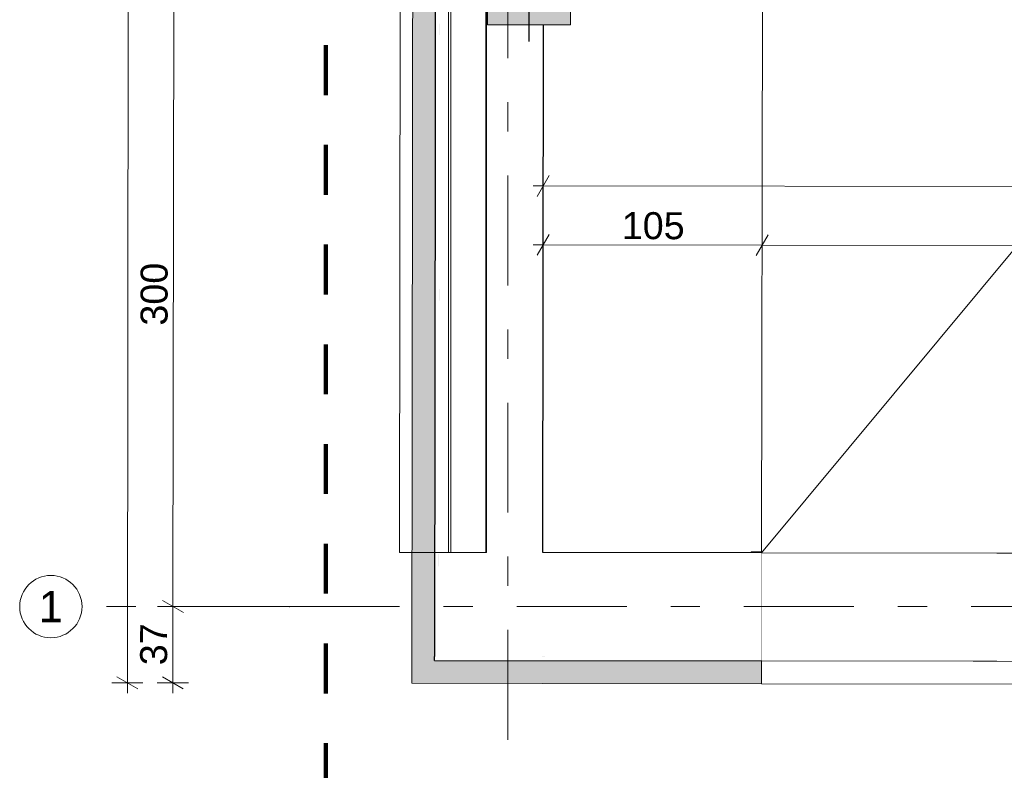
# Model space of a CAD drawing. Header units: centimetres. Extents: x -1436 to 1974, y -887 to 4352.
# Tile 2 of 105: x -193 to 281, y -45 to 316. Entities that reach past the tile are written whole.
import ezdxf
from ezdxf.enums import TextEntityAlignment as Align

# ---------------------------------------------------------------- set-up
doc = ezdxf.new("R2010")
doc.units = ezdxf.units.CM
doc.header["$MEASUREMENT"] = 0
for name, pattern in [('Przerywana', [48, 24, -24]), ('Przerywana podwójnie', [109.361107, 52.916665, -21.166666, 14.111111, -21.166666]), ('Wipeout_Contour', [100, 0, -100])]:
    doc.linetypes.add(name, pattern=pattern)
doc.layers.add('103-Z Zakres opracowania_Nr_pióra__255', color=7, linetype='Continuous', lineweight=140, true_color=0x00a400)
doc.layers.add('280-A Dachy Powłoki_Nr_pióra__92', color=7, linetype='Continuous', lineweight=20, true_color=0xdfdfdf)
for name, color, linetype in [('131-Z Drogi', 7, 'Continuous'), ('280-A Dachy Powłoki', 7, 'Continuous'), ('299-A Wymiary Opisy', 7, 'Continuous'), ('410-K Osie główne', 7, 'Continuous'), ('420-K Ściany', 7, 'Continuous'), ('440-K Słupy', 7, 'Continuous'), ('460 - Stropy', 7, 'Continuous'), ('Nowe_Drzwi Archicad', 7, 'Continuous')]:
    doc.layers.add(name, color=color, linetype=linetype)
for name, color, linetype, lineweight in [('131-Z Drogi_Nr_pióra__12', 7, 'Continuous', 13), ('299-A Wymiary Opisy_Nr_pióra__11', 7, 'Continuous', 0), ('410-K Osie główne_Nr_pióra__11', 7, 'Continuous', 0), ('410-K Osie główne_Nr_pióra__7', 7, 'Continuous', 20), ('420-K Ściany_Nr_pióra__12', 7, 'Continuous', 13), ('420-K Ściany_Nr_pióra__13', 7, 'Continuous', 25), ('420-K Ściany_Nr_pióra__23', 7, 'Continuous', 20), ('420-K Ściany_Nr_pióra__27', 7, 'Continuous', 20), ('440-K Słupy_Nr_pióra__20', 255, 'Continuous', 30), ('440-K Słupy_Nr_pióra__28', 7, 'Continuous', 20), ('460 - Stropy_Nr_pióra__12', 7, 'Continuous', 13), ('Nowe_Drzwi Archicad_Nr_pióra__135', 5, 'Continuous', 20)]:
    doc.layers.add(name, color=color, linetype=linetype, lineweight=lineweight)
doc.styles.add('STYL_AUTOMATYCZNY_1', font='arial.ttf')
doc.styles.add('STYL_AUTOMATYCZNY_2', font='arial.ttf')
doc.dimstyles.new('STYL_AUTOMATYCZNY__1', dxfattribs={"dimtxt": 13, "dimasz": 7.6, "dimexe": 0.18, "dimexo": 0.0625, "dimgap": 0, "dimtad": 1, "dimdec": 0, "dimzin": 0, "dimdsep": 46, "dimtxsty": 'STYL_AUTOMATYCZNY_1', "dimblk": 'ARROWHEAD_2', "dimblk1": 'ARROWHEAD_2', "dimblk2": 'ARROWHEAD_2', "dimcen": 0.09, "dimclrd": 7, "dimclre": 7, "dimclrt": 7, "dimadec": 0, "dimazin": 0, "dimtfac": 1, "dimtdec": 4, "dimtmove": 0, "dimatfit": 3, "dimfxl": 0, "dimtolj": 1, "dimtzin": 0, "dimarcsym": 0})

# ---------------------------------------------------------------- blocks, each defined once
blk = doc.blocks.new('Strop_1_1', base_point=(-767, -887.29))
at = {"layer": '131-Z Drogi_Nr_pióra__12', "color": 7, "linetype": 'Continuous', "lineweight": 13, "flags": 128}
blk.add_lwpolyline([(10.58, 3058.7), (654.77, 3058.7), (654.7, 2747.25), (1099.75, 2747.81), (1099.75, 2276.77), (655.29, 2276.77), (658.07, 59.1), (784.69, 58.94), (784.63, 6.89), (6.75, 7.87)], close=True, dxfattribs=at)
blk = doc.blocks.new('Strop_2_1', base_point=(6.75, 7.87))
at = {"layer": '460 - Stropy_Nr_pióra__12', "color": 7, "linetype": 'Continuous', "lineweight": 13, "flags": 128}
blk.add_lwpolyline([(6.75, 7.87), (658.57, 7.05), (655.73, 2276.77), (655.14, 2747.25), (654.75, 3058.7), (10.58, 3058.7)], close=True, dxfattribs=at)
blk = doc.blocks.new('Otwór_1_1')
at = {"layer": '420-K Ściany_Nr_pióra__12', "color": 7, "linetype": 'Continuous', "lineweight": 13, "flags": 128}
for points in [[(164.25, 59.72), (164.2, 19.72), (164.2, 19.67), (164.18, 9.67), (164.18, 7.67)], [(504.25, 59.29), (164.25, 59.72)], [(504.18, 7.24), (504.18, 9.24), (504.2, 19.24), (504.2, 19.29), (504.25, 59.29)], [(164.18, 7.67), (504.18, 7.24)]]:
    blk.add_lwpolyline(points, dxfattribs=at)
blk = doc.blocks.new('Otwór_3_1')
at = {"layer": '420-K Ściany_Nr_pióra__12', "color": 7, "linetype": 'Continuous', "lineweight": 13, "flags": 128}
for points in [[(164.25, 59.72), (164.17, -3.28)], [(504.17, -3.71), (504.25, 59.29)]]:
    blk.add_lwpolyline(points, dxfattribs=at)
at = {"layer": '420-K Ściany_Nr_pióra__23', "color": 7, "linetype": 'Continuous', "lineweight": 20, "flags": 128}
for points in [[(504.25, 59.29), (164.25, 59.72)], [(164.17, -3.28), (504.17, -3.71)]]:
    blk.add_lwpolyline(points, dxfattribs=at)
blk = doc.blocks.new('Ściana_2_1', base_point=(62.57, 3006.65))
at = {"layer": '420-K Ściany', "linetype": 'Continuous', "lineweight": 0, "true_color": 0x000000}
for points in [[(-4.13, 59.93), (58.87, 59.85), (59.19, 313.81), (32.2, 313.81), (32.2, 353.81), (59.24, 353.81), (59.56, 613.81), (32.2, 613.81), (32.2, 653.81), (59.61, 653.81), (59.94, 913.81), (32.2, 913.81), (32.2, 953.81), (59.99, 953.81), (60.31, 1210.81), (32.2, 1210.81), (32.2, 1250.81), (60.36, 1250.81), (60.69, 1513.81), (32.2, 1513.81), (32.2, 1553.81), (60.74, 1553.81), (61.07, 1813.81), (32.2, 1813.81), (32.2, 1853.81), (61.12, 1853.81), (61.45, 2113.81), (32.2, 2113.81), (32.2, 2153.81), (61.5, 2153.81), (61.82, 2413.81), (32.2, 2413.81), (32.2, 2453.81), (61.87, 2453.81), (62.2, 2716.81), (31.2, 2716.81), (31.2, 2756.81), (62.26, 2756.81), (62.57, 3006.65), (-0.43, 3006.65)], [(-4.21, -3.07), (58.87, 59.85), (-4.13, 59.93)], [(58.87, 59.85), (-4.21, -3.07), (58.79, -3.15)]]:
    blk.add_hatch(color=18, dxfattribs=at).paths.add_polyline_path(points)
at = {"layer": '420-K Ściany_Nr_pióra__27', "color": 7, "linetype": 'Continuous', "lineweight": 20, "flags": 128}
for points in [[(-0.35, 3069.65), (-4.21, -3.07)], [(58.87, 59.85), (59.19, 313.81)], [(-4.21, -3.07), (58.79, -3.15)]]:
    blk.add_lwpolyline(points, dxfattribs=at)
blk = doc.blocks.new('Drzwi garażowe_ segmentowe[1]_1')
at = {"layer": 'Nowe_Drzwi Archicad_Nr_pióra__135', "color": 5, "linetype": 'Continuous', "lineweight": 20}
for p, q in [((164.76, 469.72), (164.25, 59.73)), ((164.25, 59.73), (504.76, 469.29)), ((159.25, 59.72), (159.25, 60.22)), ((159.25, 60.22), (164.25, 60.22)), ((164.25, 59.72), (159.25, 59.72)), ((164.25, 59.72), (159.25, 59.72)), ((164.25, 59.72), (159.25, 59.72)), ((164.17, -3.28), (164.25, 59.72)), ((164.17, -3.28), (164.25, 59.72)), ((164.25, 60.22), (164.25, 59.72)), ((164.25, 59.72), (164.25, 59.73)), ((164.25, 59.73), (504.25, 59.3)), ((504.25, 59.29), (164.25, 59.72))]:
    blk.add_line(p, q, dxfattribs=at)
blk = doc.blocks.new('Ściana_3_1', base_point=(58.87, 59.85))
at = {"layer": '420-K Ściany', "linetype": 'Continuous', "lineweight": 0, "true_color": 0x000000}
blk.add_hatch(color=18, dxfattribs=at).paths.add_polyline_path([(58.79, -3.15), (164.17, -3.28), (164.25, 59.72), (58.87, 59.85)])
at = {"layer": '420-K Ściany_Nr_pióra__27', "color": 7, "linetype": 'Continuous', "lineweight": 20}
for q in [(159.25, 59.72), (160.25, 59.72)]:
    blk.add_line((164.25, 59.72), q, dxfattribs=at)
at = {"layer": '420-K Ściany_Nr_pióra__27', "color": 7, "linetype": 'Continuous', "lineweight": 20, "flags": 128}
for points in [[(164.25, 59.72), (58.87, 59.85)], [(58.79, -3.15), (164.17, -3.28)]]:
    blk.add_lwpolyline(points, dxfattribs=at)
at = {"layer": 'Nowe_Drzwi Archicad', "color": 5, "linetype": 'Continuous', "lineweight": 20}
blk.add_blockref('Drzwi garażowe_ segmentowe[1]_1', (0, 0), dxfattribs=at)
blk = doc.blocks.new('Ściana_12_1', base_point=(1172.52, 58.45))
at = {"color": 254, "linetype": 'Wipeout_Contour', "lineweight": 0, "ltscale": 36.183456}
blk.add_wipeout([(6.75, 9.87), (6.75, 7.87), (8.75, 9.86)], dxfattribs=at).dxf.layer = '420-K Ściany'
at = {"color": 254, "linetype": 'Wipeout_Contour', "lineweight": 0, "ltscale": 62.738898}
blk.add_wipeout([(8.77, 19.86), (8.75, 9.86), (18.77, 19.85)], dxfattribs=at).dxf.layer = '420-K Ściany'
at = {"color": 254, "linetype": 'Wipeout_Contour', "lineweight": 0, "ltscale": 82.783015}
blk.add_wipeout([(18.77, 19.9), (18.77, 19.85), (18.82, 19.9)], dxfattribs=at).dxf.layer = '420-K Ściany'
at = {"color": 254, "linetype": 'Wipeout_Contour', "lineweight": 0, "ltscale": 34.577672}
blk.add_wipeout([(8.75, 9.86), (6.75, 7.87), (8.75, 7.86)], dxfattribs=at).dxf.layer = '420-K Ściany'
at = {"color": 254, "linetype": 'Wipeout_Contour', "lineweight": 0, "ltscale": 174.550423}
blk.add_wipeout([(18.87, 59.9), (18.82, 19.9), (58.87, 59.85)], dxfattribs=at).dxf.layer = '420-K Ściany'
at = {"color": 254, "linetype": 'Wipeout_Contour', "lineweight": 0, "ltscale": 353.167563}
blk.add_wipeout([(8.75, 7.86), (164.18, 7.67), (164.18, 9.67), (8.75, 9.86)], dxfattribs=at).dxf.layer = '420-K Ściany'
at = {"color": 254, "linetype": 'Wipeout_Contour', "lineweight": 0, "ltscale": 60.776235}
blk.add_wipeout([(18.77, 19.85), (8.75, 9.86), (18.75, 9.85)], dxfattribs=at).dxf.layer = '420-K Ściany'
at = {"layer": '420-K Ściany_Nr_pióra__13', "color": 7, "linetype": 'Continuous', "lineweight": 25, "flags": 128}
blk.add_lwpolyline([(6.75, 7.87), (6.75, 9.87)], dxfattribs=at)
at = {"color": 254, "linetype": 'Wipeout_Contour', "lineweight": 0, "ltscale": 377.756126}
blk.add_wipeout([(18.75, 9.85), (164.18, 9.67), (164.2, 19.67), (18.77, 19.85)], dxfattribs=at).dxf.layer = '420-K Ściany'
at = {"layer": '420-K Ściany_Nr_pióra__13', "color": 7, "linetype": 'Continuous', "lineweight": 25, "flags": 128}
blk.add_lwpolyline([(6.75, 7.87), (164.18, 7.67)], dxfattribs=at)
at = {"color": 254, "linetype": 'Wipeout_Contour', "lineweight": 0, "ltscale": 81.370739}
blk.add_wipeout([(18.82, 19.9), (18.77, 19.85), (18.82, 19.85)], dxfattribs=at).dxf.layer = '420-K Ściany'
at = {"color": 254, "linetype": 'Wipeout_Contour', "lineweight": 0, "ltscale": 385.359058}
blk.add_wipeout([(18.82, 19.85), (164.2, 19.67), (164.2, 19.72), (18.82, 19.9)], dxfattribs=at).dxf.layer = '420-K Ściany'
at = {"color": 254, "linetype": 'Wipeout_Contour', "lineweight": 0, "ltscale": 172.395501}
blk.add_wipeout([(58.87, 59.85), (18.82, 19.9), (58.82, 19.85)], dxfattribs=at).dxf.layer = '420-K Ściany'
at = {"color": 254, "linetype": 'Wipeout_Contour', "lineweight": 0, "ltscale": 485.74069}
blk.add_wipeout([(58.82, 19.85), (164.2, 19.72), (164.25, 59.72), (58.87, 59.85)], dxfattribs=at).dxf.layer = '420-K Ściany'
at = {"layer": '420-K Ściany_Nr_pióra__13', "color": 7, "linetype": 'Continuous', "lineweight": 25, "flags": 128}
blk.add_lwpolyline([(164.25, 59.72), (58.87, 59.85)], dxfattribs=at)
blk = doc.blocks.new('Ściana_13_1', base_point=(58.87, 59.85))
at = {"color": 254, "linetype": 'Wipeout_Contour', "lineweight": 0, "ltscale": 6138.335975}
blk.add_wipeout([(6.75, 9.87), (8.75, 9.86), (12.58, 3056.7), (10.58, 3056.7)], dxfattribs=at).dxf.layer = '420-K Ściany'
at = {"color": 254, "linetype": 'Wipeout_Contour', "lineweight": 0, "ltscale": 6142.025808}
blk.add_wipeout([(8.77, 19.86), (18.77, 19.85), (22.57, 3046.7), (12.57, 3046.7)], dxfattribs=at).dxf.layer = '420-K Ściany'
at = {"layer": '420-K Ściany_Nr_pióra__13', "color": 7, "linetype": 'Continuous', "lineweight": 25, "flags": 128}
blk.add_lwpolyline([(10.58, 3058.7), (6.75, 9.87)], dxfattribs=at)
at = {"color": 254, "linetype": 'Wipeout_Contour', "lineweight": 0, "ltscale": 6148.220068}
blk.add_wipeout([(18.77, 19.9), (18.82, 19.9), (22.62, 3046.65), (22.57, 3046.65)], dxfattribs=at).dxf.layer = '420-K Ściany'
at = {"color": 254, "linetype": 'Wipeout_Contour', "lineweight": 0, "ltscale": 61418.732381}
blk.add_wipeout([(22.57, 3006.65), (18.87, 59.9), (58.87, 59.85), (59.19, 313.81), (32.2, 313.81), (32.2, 353.81), (59.24, 353.81), (59.56, 613.81), (32.2, 613.81), (32.2, 653.81), (59.61, 653.81), (59.94, 913.81), (32.2, 913.81), (32.2, 953.81), (59.99, 953.81), (60.31, 1210.81), (32.2, 1210.81), (32.2, 1250.81), (60.36, 1250.81), (60.69, 1513.81), (32.2, 1513.81), (32.2, 1553.81), (60.74, 1553.81), (61.07, 1813.81), (32.2, 1813.81), (32.2, 1853.81), (61.12, 1853.81), (61.45, 2113.81), (32.2, 2113.81), (32.2, 2153.81), (61.5, 2153.81), (61.82, 2413.81), (32.2, 2413.81), (32.2, 2453.81), (61.87, 2453.81), (62.2, 2716.81), (31.2, 2716.81), (31.2, 2756.81), (62.26, 2756.81), (62.57, 3006.65)], dxfattribs=at).dxf.layer = '420-K Ściany'
at = {"layer": '420-K Ściany_Nr_pióra__13', "color": 7, "linetype": 'Continuous', "lineweight": 25, "flags": 128}
blk.add_lwpolyline([(58.87, 59.85), (59.19, 313.81)], dxfattribs=at)
blk = doc.blocks.new('Słup_9_1', base_point=(52.2, 333.81))
at = {"layer": '440-K Słupy', "linetype": 'Continuous', "lineweight": 0, "true_color": 0x000000}
blk.add_hatch(color=18, dxfattribs=at).paths.add_polyline_path([(32.2, 313.81), (72.2, 313.81), (72.2, 353.81), (32.2, 353.81)])
at = {"layer": '440-K Słupy_Nr_pióra__20', "color": 255, "linetype": 'Continuous', "lineweight": 30}
for p, q in [((52.2, 341.81), (52.2, 361.81)), ((44.2, 333.81), (24.2, 333.81)), ((60.2, 333.81), (80.2, 333.81)), ((52.2, 325.81), (52.2, 305.81))]:
    blk.add_line(p, q, dxfattribs=at)
blk.add_point((52.2, 333.81), dxfattribs=at)
at = {"layer": '440-K Słupy_Nr_pióra__28', "color": 7, "linetype": 'Continuous', "lineweight": 20, "flags": 128}
blk.add_lwpolyline([(32.2, 313.81), (72.2, 313.81), (72.2, 353.81), (32.2, 353.81)], close=True, dxfattribs=at)
blk = doc.blocks.new('Dach_1_1', base_point=(-10.18, 59.91))
at = {"layer": '280-A Dachy Powłoki_Nr_pióra__92', "color": 254, "linetype": 'Continuous', "lineweight": 20, "true_color": 0xdfdfdf, "flags": 128}
for points in [[(-10.18, 59.91), (-6.55, 3006.84)], [(13.45, 3006.84), (13.45, 59.93)], [(14.52, 59.93), (14.52, 3006.84)], [(31.49, 59.91), (31.49, 3006.82)], [(31.84, 3006.82), (31.84, 59.91)], [(13.45, 59.93), (-10.18, 59.91)], [(-9.12, 59.91), (7.85, 59.89), (8.2, 59.89)], [(7.85, 59.89), (31.49, 59.91)], [(13.45, 59.93), (14.52, 59.93), (31.49, 59.91), (31.84, 59.91)]]:
    blk.add_lwpolyline(points, dxfattribs=at)
blk = doc.blocks.new('Standardowy znacznik osi[15]_1', base_point=(-163, 33.81))
at = {"layer": '410-K Osie główne_Nr_pióra__11', "color": 7, "linetype": 'Przerywana podwójnie', "lineweight": 0}
for q in [(-163, 33.81), (1084.69, 33.81)]:
    blk.add_line((-63, 33.81), q, dxfattribs=at)
blk.add_point((-63, 33.81), dxfattribs=at)
blk.add_point((-63, 33.81), dxfattribs=at)
at = {"layer": '410-K Osie główne_Nr_pióra__7', "color": 7, "linetype": 'Continuous', "lineweight": 20}
blk.add_circle((-178, 33.81), 15, dxfattribs=at)
at = {"layer": '410-K Osie główne_Nr_pióra__11', "color": 7, "lineweight": 0, "style": 'STYL_AUTOMATYCZNY_2'}
for tag, p in [('AC_MarkerText_1_0', (-178, 41.31)), ('AC_MarkerText_1_1', (1199.69, 41.31))]:
    blk.add_attdef(tag, text='', height=15, dxfattribs=at).set_placement(p, align=Align.TOP_CENTER)
blk = doc.blocks.new('Standardowy znacznik osi[24]_1', base_point=(42.06, 3403.44))
at = {"layer": '410-K Osie główne_Nr_pióra__11', "color": 7, "linetype": 'Przerywana podwójnie', "lineweight": 0}
blk.add_line((42.06, 3303.44), (42.06, -165.65), dxfattribs=at)
at = {"layer": '410-K Osie główne_Nr_pióra__11', "color": 7, "lineweight": 0, "style": 'STYL_AUTOMATYCZNY_2'}
for tag, p in [('AC_MarkerText_1_0', (42.06, 3425.94)), ('AC_MarkerText_1_1', (42.06, -273.15))]:
    blk.add_attdef(tag, text='', height=15, rotation=360, dxfattribs=at).set_placement(p, align=Align.TOP_CENTER)
blk = doc.blocks.new('*D88')
at = {"layer": '299-A Wymiary Opisy_Nr_pióra__11', "color": 7, "linetype": 'Continuous', "lineweight": 0}
for p, q in [((504.44, 214.89), (504.42, 199.89)), ((625.27, 214.73), (625.25, 199.73)), ((501.54, 202.39), (507.33, 212.38)), ((622.37, 202.24), (628.15, 212.23)), ((504.43, 207.39), (164.43, 207.81)), ((625.26, 207.23), (504.43, 207.39)), ((630.15, 207.23), (625.26, 207.23))]:
    blk.add_line(p, q, dxfattribs=at)
at = {"layer": '299-A Wymiary Opisy_Nr_pióra__11', "color": 7, "lineweight": 0, "insert": (549.98, 209.93), "char_height": 13, "attachment_point": 7, "rotation": 359.928, "style": 'STYL_AUTOMATYCZNY_1'}
blk.add_mtext('\\A1;{\\pql;\\fArial|b0|i0|c238|p0;\\W1.000000;121}', dxfattribs=at)
blk = doc.blocks.new('ARROWHEAD_2')
at = {"color": 0, "linetype": 'Continuous', "lineweight": 0}
for p, q in [((-0.378, -0.655), (0.378, 0.655)), ((0, 0), (-1, 0))]:
    blk.add_line(p, q, dxfattribs=at)
blk = doc.blocks.new('*D89')
at = {"layer": '299-A Wymiary Opisy_Nr_pióra__11', "color": 7, "linetype": 'Continuous', "lineweight": 0}
for p, q in [((164.44, 215.31), (164.42, 200.31)), ((161.54, 202.82), (167.33, 212.81)), ((501.54, 202.39), (507.33, 212.38)), ((164.43, 207.81), (59.05, 207.95)), ((504.43, 207.39), (164.43, 207.81))]:
    blk.add_line(p, q, dxfattribs=at)
at = {"layer": '299-A Wymiary Opisy_Nr_pióra__11', "color": 7, "lineweight": 0, "insert": (319.56, 210.22), "char_height": 13, "attachment_point": 7, "rotation": 359.928, "style": 'STYL_AUTOMATYCZNY_1'}
blk.add_mtext('\\A1;{\\pql;\\fArial|b0|i0|c238|p0;\\W1.000000;340}', dxfattribs=at)
blk = doc.blocks.new('*D90')
at = {"layer": '299-A Wymiary Opisy_Nr_pióra__11', "color": 7, "linetype": 'Continuous', "lineweight": 0}
for p, q in [((59.06, 215.45), (59.04, 200.45)), ((61.95, 212.94), (56.16, 202.95)), ((161.54, 202.82), (167.33, 212.81)), ((59.05, 207.95), (54.16, 207.95)), ((164.43, 207.81), (59.05, 207.95))]:
    blk.add_line(p, q, dxfattribs=at)
at = {"layer": '299-A Wymiary Opisy_Nr_pióra__11', "color": 7, "lineweight": 0, "insert": (96.87, 210.5), "char_height": 13, "attachment_point": 7, "rotation": 359.928, "style": 'STYL_AUTOMATYCZNY_1'}
blk.add_mtext('\\A1;{\\pql;\\fArial|b0|i0|c238|p0;\\W1.000000;105}', dxfattribs=at)
blk = doc.blocks.new('*D91')
at = {"layer": '299-A Wymiary Opisy_Nr_pióra__11', "color": 7, "linetype": 'Continuous', "lineweight": 0}
for p, q in [((59.08, 228.77), (59.1, 243.77)), ((625.29, 228.06), (625.31, 243.06)), ((61.98, 241.27), (56.2, 231.28)), ((622.4, 230.56), (628.19, 240.56)), ((54.2, 236.28), (59.09, 236.27)), ((59.09, 236.27), (625.3, 235.56)), ((625.3, 235.56), (630.19, 235.55))]:
    blk.add_line(p, q, dxfattribs=at)
at = {"layer": '299-A Wymiary Opisy_Nr_pióra__11', "color": 7, "lineweight": 0, "insert": (327.32, 238.54), "char_height": 13, "attachment_point": 7, "rotation": 359.928, "style": 'STYL_AUTOMATYCZNY_1'}
blk.add_mtext('\\A1;{\\pql;\\fArial|b0|i0|c238|p0;\\W1.000000;566}', dxfattribs=at)
blk = doc.blocks.new('*D102')
at = {"layer": '299-A Wymiary Opisy_Nr_pióra__11', "color": 7, "linetype": 'Continuous', "lineweight": 0}
for p, q in [((-118.44, 633.92), (-118.82, 333.9)), ((-113.82, 331.01), (-123.81, 336.8)), ((-126.32, 333.91), (-111.32, 333.89)), ((-118.82, 333.9), (-119.19, 33.92)), ((-114.2, 31.02), (-124.19, 36.81)), ((-119.19, 33.92), (-119.24, -2.93))]:
    blk.add_line(p, q, dxfattribs=at)
at = {"layer": '299-A Wymiary Opisy_Nr_pióra__11', "color": 7, "lineweight": 0, "insert": (-121.62, 169.04), "char_height": 13, "attachment_point": 7, "rotation": 89.928, "style": 'STYL_AUTOMATYCZNY_1'}
blk.add_mtext('\\A1;{\\pql;\\fArial|b0|i0|c238|p0;\\W1.000000;300}', dxfattribs=at)
blk = doc.blocks.new('*D103')
at = {"layer": '299-A Wymiary Opisy_Nr_pióra__11', "color": 7, "linetype": 'Continuous', "lineweight": 0}
for p, q in [((-118.82, 333.9), (-119.19, 33.92)), ((-126.69, 33.93), (-111.69, 33.91)), ((-114.2, 31.02), (-124.19, 36.81)), ((-119.19, 33.92), (-119.24, -2.93)), ((-126.74, -2.92), (-111.74, -2.93)), ((-124.24, -0.03), (-114.24, -5.82)), ((-119.24, -2.93), (-119.25, -7.82))]:
    blk.add_line(p, q, dxfattribs=at)
at = {"layer": '299-A Wymiary Opisy_Nr_pióra__11', "color": 7, "lineweight": 0, "insert": (-121.83, 5.58), "char_height": 13, "attachment_point": 7, "rotation": 89.928, "style": 'STYL_AUTOMATYCZNY_1'}
blk.add_mtext('\\A1;{\\pql;\\fArial|b0|i0|c238|p0;\\W1.000000;37}', dxfattribs=at)
blk = doc.blocks.new('*D104')
at = {"layer": '299-A Wymiary Opisy_Nr_pióra__11', "color": 7, "linetype": 'Continuous', "lineweight": 0}
for p, q in [((-132.31, 3066.93), (-142.3, 3072.72)), ((-137.3, 3074.71), (-137.31, 3069.82)), ((-144.81, 3069.83), (-129.81, 3069.81)), ((-137.31, 3069.82), (-141.17, -2.9)), ((-148.67, -2.89), (-133.67, -2.91)), ((-146.16, 0), (-136.17, -5.79)), ((-141.17, -2.9), (-141.17, -7.79))]:
    blk.add_line(p, q, dxfattribs=at)
at = {"layer": '299-A Wymiary Opisy_Nr_pióra__11', "color": 7, "lineweight": 0, "insert": (-141.87, 1511.16), "char_height": 13, "attachment_point": 7, "rotation": 89.928, "style": 'STYL_AUTOMATYCZNY_1'}
blk.add_mtext('\\A1;{\\pql;\\fArial|b0|i0|c238|p0;\\W1.000000;3\xa0073}', dxfattribs=at)
blk = doc.blocks.new('*D110')
at = {"layer": '299-A Wymiary Opisy_Nr_pióra__11', "color": 7, "linetype": 'Continuous', "lineweight": 0}
for p, q in [((-1.59, -217.33), (-7.38, -227.32)), ((-4.5, -229.82), (-4.48, -214.82)), ((44.68, -217.39), (38.89, -227.38)), ((41.77, -229.88), (41.79, -214.88)), ((-9.38, -222.32), (-4.49, -222.32)), ((-4.49, -222.32), (41.78, -222.38)), ((41.78, -222.38), (641.24, -223.13))]:
    blk.add_line(p, q, dxfattribs=at)
at = {"layer": '299-A Wymiary Opisy_Nr_pióra__11', "color": 7, "lineweight": 0, "insert": (8.74, -219.74), "char_height": 13, "attachment_point": 7, "rotation": 359.928, "style": 'STYL_AUTOMATYCZNY_1'}
blk.add_mtext('\\A1;{\\pql;\\fArial|b0|i0|c238|p0;\\W1.000000;46}', dxfattribs=at)
blk = doc.blocks.new('*D111')
at = {"layer": '299-A Wymiary Opisy_Nr_pióra__11', "color": 7, "linetype": 'Continuous', "lineweight": 0}
for p, q in [((44.68, -217.39), (38.89, -227.38)), ((41.78, -222.38), (641.24, -223.13)), ((644.13, -218.14), (638.34, -228.13)), ((641.24, -223.13), (679.27, -223.18))]:
    blk.add_line(p, q, dxfattribs=at)
at = {"layer": '299-A Wymiary Opisy_Nr_pióra__11', "color": 7, "lineweight": 0, "insert": (326.64, -220.14), "char_height": 13, "attachment_point": 7, "rotation": 359.928, "style": 'STYL_AUTOMATYCZNY_1'}
blk.add_mtext('\\A1;{\\pql;\\fArial|b0|i0|c238|p0;\\W1.000000;599}', dxfattribs=at)
blk = doc.blocks.new('*D112')
at = {"layer": '299-A Wymiary Opisy_Nr_pióra__11', "color": 7, "linetype": 'Continuous', "lineweight": 0}
for p, q in [((641.23, -230.63), (641.25, -215.63)), ((679.26, -230.68), (679.28, -215.68)), ((41.78, -222.38), (641.24, -223.13)), ((644.13, -218.14), (638.34, -228.13)), ((676.38, -228.18), (682.17, -218.19)), ((641.24, -223.13), (679.27, -223.18)), ((679.27, -223.18), (684.16, -223.19))]:
    blk.add_line(p, q, dxfattribs=at)
at = {"layer": '299-A Wymiary Opisy_Nr_pióra__11', "color": 7, "lineweight": 0, "insert": (650.34, -220.55), "char_height": 13, "attachment_point": 7, "rotation": 359.928, "style": 'STYL_AUTOMATYCZNY_1'}
blk.add_mtext('\\A1;{\\pql;\\fArial|b0|i0|c238|p0;\\W1.000000;38}', dxfattribs=at)
blk = doc.blocks.new('*D113')
at = {"layer": '299-A Wymiary Opisy_Nr_pióra__11', "color": 7, "linetype": 'Continuous', "lineweight": 0}
for p, q in [((-4.52, -250.31), (-4.5, -235.31)), ((679.24, -251.17), (679.26, -236.17)), ((-1.62, -237.82), (-7.41, -247.81)), ((676.35, -248.67), (682.14, -238.68)), ((-9.4, -242.81), (-4.51, -242.81)), ((-4.51, -242.81), (679.25, -243.67)), ((679.25, -243.67), (684.14, -243.68))]:
    blk.add_line(p, q, dxfattribs=at)
at = {"layer": '299-A Wymiary Opisy_Nr_pióra__11', "color": 7, "lineweight": 0, "insert": (322.5, -240.62), "char_height": 13, "attachment_point": 7, "rotation": 359.928, "style": 'STYL_AUTOMATYCZNY_1'}
blk.add_mtext('\\A1;{\\pql;\\fArial|b0|i0|c238|p0;\\W1.000000;684}', dxfattribs=at)
blk = doc.blocks.new('*D114')
at = {"layer": '299-A Wymiary Opisy_Nr_pióra__11', "color": 7, "linetype": 'Continuous', "lineweight": 0}
for p, q in [((-4.47, -208.08), (-4.45, -193.08)), ((163.91, -208.29), (163.93, -193.29)), ((-1.57, -195.58), (-7.35, -205.57)), ((166.81, -195.79), (161.03, -205.78)), ((-9.35, -200.57), (-4.46, -200.58)), ((-4.46, -200.58), (163.92, -200.79)), ((163.92, -200.79), (280.92, -200.94))]:
    blk.add_line(p, q, dxfattribs=at)
at = {"layer": '299-A Wymiary Opisy_Nr_pióra__11', "color": 7, "lineweight": 0, "insert": (64.86, -198.06), "char_height": 13, "attachment_point": 7, "rotation": 359.928, "style": 'STYL_AUTOMATYCZNY_1'}
blk.add_mtext('\\A1;{\\pql;\\fArial|b0|i0|c238|p0;\\W1.000000;168}', dxfattribs=at)
blk = doc.blocks.new('*D115')
at = {"layer": '299-A Wymiary Opisy_Nr_pióra__11', "color": 7, "linetype": 'Continuous', "lineweight": 0}
for p, q in [((166.81, -195.79), (161.03, -205.78)), ((283.81, -195.94), (278.03, -205.93)), ((163.92, -200.79), (280.92, -200.94)), ((280.92, -200.94), (386.92, -201.07))]:
    blk.add_line(p, q, dxfattribs=at)
at = {"layer": '299-A Wymiary Opisy_Nr_pióra__11', "color": 7, "lineweight": 0, "insert": (208.21, -198.24), "char_height": 13, "attachment_point": 7, "rotation": 359.928, "style": 'STYL_AUTOMATYCZNY_1'}
blk.add_mtext('\\A1;{\\pql;\\fArial|b0|i0|c238|p0;\\W1.000000;117}', dxfattribs=at)
blk = doc.blocks.new('*D116')
at = {"layer": '299-A Wymiary Opisy_Nr_pióra__11', "color": 7, "linetype": 'Continuous', "lineweight": 0}
for p, q in [((280.91, -208.44), (280.93, -193.44)), ((386.91, -208.57), (386.93, -193.57)), ((283.81, -195.94), (278.03, -205.93)), ((389.81, -196.07), (384.03, -206.06)), ((163.92, -200.79), (280.92, -200.94)), ((280.92, -200.94), (386.92, -201.07)), ((386.92, -201.07), (503.92, -201.22))]:
    blk.add_line(p, q, dxfattribs=at)
at = {"layer": '299-A Wymiary Opisy_Nr_pióra__11', "color": 7, "lineweight": 0, "insert": (319.05, -198.38), "char_height": 13, "attachment_point": 7, "rotation": 359.928, "style": 'STYL_AUTOMATYCZNY_1'}
blk.add_mtext('\\A1;{\\pql;\\fArial|b0|i0|c238|p0;\\W1.000000;106}', dxfattribs=at)

msp = doc.modelspace()

# ---------------------------------------------------------------- block references
at = {"layer": '131-Z Drogi', "color": 7, "linetype": 'Continuous', "lineweight": 13}
msp.add_blockref('Strop_1_1', (-767, -887.29), dxfattribs=at)
at = {"layer": '420-K Ściany', "color": 7, "lineweight": 20}
for name, p in [('Ściana_2_1', (62.57, 3006.65)), ('Ściana_3_1', (58.87, 59.85))]:
    msp.add_blockref(name, p, dxfattribs=at)
at = {"layer": '420-K Ściany', "color": 7, "linetype": 'Continuous', "lineweight": 20}
for name in ['Otwór_3_1', 'Otwór_1_1']:
    msp.add_blockref(name, (0, 0), dxfattribs=at)
at = {"layer": '460 - Stropy', "color": 7, "linetype": 'Continuous', "lineweight": 13}
msp.add_blockref('Strop_2_1', (6.75, 7.87), dxfattribs=at)

# ---------------------------------------------------------------- dimensions: what is measured, and where the dimension line sits
at = {"layer": '299-A Wymiary Opisy', "color": 7, "linetype": 'Continuous', "lineweight": 0}
for base, p1, p2, angle, picture, middle, turn in [((-141.17, -2.9), (-0.35, 3069.65), (-4.21, -3.07), 269.928, '*D104', (-148.34, 1533.47), 89.928), ((-119.19, 33.92), (-42.67, 333.81), (-33.14, 33.81), 269.928, '*D102', (-128.11, 183.89), 89.928), ((-119.24, -2.93), (-33.14, 33.81), (-4.21, -3.07), 269.928, '*D103', (-128.32, 15.49), 89.928), ((679.25, -243.67), (-4.21, -3.07), (679.55, -3.9), 359.928, '*D113', (337.35, -234.14), 359.928), ((41.78, -222.38), (-4.21, -3.07), (42.06, -3.53), 359.928, '*D110', (18.64, -213.25), 359.928), ((163.92, -200.79), (-4.21, -3.07), (164.17, -3.28), 359.928, '*D114', (79.71, -191.58), 359.928), ((641.24, -223.13), (42.06, -3.53), (641.51, -3.9), 359.928, '*D111', (341.49, -213.66), 359.928), ((679.27, -223.18), (641.51, -3.9), (679.55, -3.9), 359.928, '*D112', (660.24, -214.06), 359.928)]:
    dim = msp.add_linear_dim(base=base, p1=p1, p2=p2, angle=angle, dimstyle='STYL_AUTOMATYCZNY__1', dxfattribs=at)
    dim.commit()
    dim.dimension.update_dxf_attribs({"geometry": picture, "text_midpoint": middle, "dimtype": 160, "text_rotation": turn})

# ---------------------------------------------------------------- next in the draw order: block references
at = {"layer": '420-K Ściany', "color": 7, "lineweight": 20}
msp.add_blockref('Ściana_12_1', (1172.52, 58.45), dxfattribs=at)

# ---------------------------------------------------------------- next in the draw order: block references
msp.add_blockref('Ściana_13_1', (58.87, 59.85), dxfattribs=at)

# ---------------------------------------------------------------- next in the draw order: dimensions: what is measured, and where the dimension line sits
at = {"layer": '299-A Wymiary Opisy', "color": 7, "linetype": 'Continuous', "lineweight": 0}
for base, p1, p2, angle, picture, middle in [((504.43, 207.39), (625.07, 59.14), (504.25, 59.29), 179.928, '*D88', (564.83, 216.41)), ((280.92, -200.94), (164.17, -3.28), (281.25, 59.57), 359.928, '*D115', (223.06, -191.76)), ((386.92, -201.07), (281.25, 59.57), (387.17, -3.56), 359.928, '*D116', (333.9, -191.9))]:
    dim = msp.add_linear_dim(base=base, p1=p1, p2=p2, angle=angle, dimstyle='STYL_AUTOMATYCZNY__1', dxfattribs=at)
    dim.commit()
    dim.dimension.update_dxf_attribs({"geometry": picture, "text_midpoint": middle, "dimtype": 160, "text_rotation": 359.928})

# ---------------------------------------------------------------- next in the draw order: linework, layer by layer
at = {"layer": '103-Z Zakres opracowania_Nr_pióra__255', "color": 94, "linetype": 'Przerywana', "lineweight": 140, "true_color": 0x00a400}
msp.add_lwpolyline([(-45.53, 3079.65), (654.37, 3079.65), (654.37, 2747.81), (1099.75, 2747.81), (1099.75, 2276.77), (655.29, 2276.77), (655.29, -103.95), (-45.53, -103.95)], close=True, dxfattribs=at)

# ---------------------------------------------------------------- next in the draw order: block references
at = {"layer": '280-A Dachy Powłoki', "color": 254, "linetype": 'Continuous', "lineweight": 20, "true_color": 0xdfdfdf}
msp.add_blockref('Dach_1_1', (-10.18, 59.91), dxfattribs=at)
at = {"layer": '410-K Osie główne', "color": 7, "linetype": 'Continuous', "lineweight": 20}
msp.add_blockref('Standardowy znacznik osi[24]_1', (42.06, 3403.44), dxfattribs=at)
ref = msp.add_blockref('Standardowy znacznik osi[15]_1', (-163, 33.81), dxfattribs=at)
ref.add_attrib('AC_MarkerText_1', '1', dxfattribs={"layer": '410-K Osie główne_Nr_pióra__11', "color": 7, "lineweight": 0, "height": 15, "style": 'STYL_AUTOMATYCZNY_2'}).set_placement((-178, 41.31), align=Align.TOP_CENTER)
at = {"layer": '440-K Słupy', "color": 7, "lineweight": 20}
msp.add_blockref('Słup_9_1', (52.2, 333.81), dxfattribs=at)

# ---------------------------------------------------------------- next in the draw order: dimensions: what is measured, and where the dimension line sits
at = {"layer": '299-A Wymiary Opisy', "color": 7, "linetype": 'Continuous', "lineweight": 0}
for base, p1, p2, angle, picture, middle in [((625.3, 235.56), (58.87, 59.85), (625.07, 59.14), 359.928, '*D91', (342.17, 245.02)), ((59.05, 207.95), (164.25, 59.72), (58.87, 59.85), 179.928, '*D90', (111.72, 216.98)), ((164.43, 207.81), (504.25, 59.29), (164.25, 59.72), 179.928, '*D89', (334.41, 216.7))]:
    dim = msp.add_linear_dim(base=base, p1=p1, p2=p2, angle=angle, dimstyle='STYL_AUTOMATYCZNY__1', dxfattribs=at)
    dim.commit()
    dim.dimension.update_dxf_attribs({"geometry": picture, "text_midpoint": middle, "dimtype": 160, "text_rotation": 359.928})

doc.saveas('drawing.dxf')
